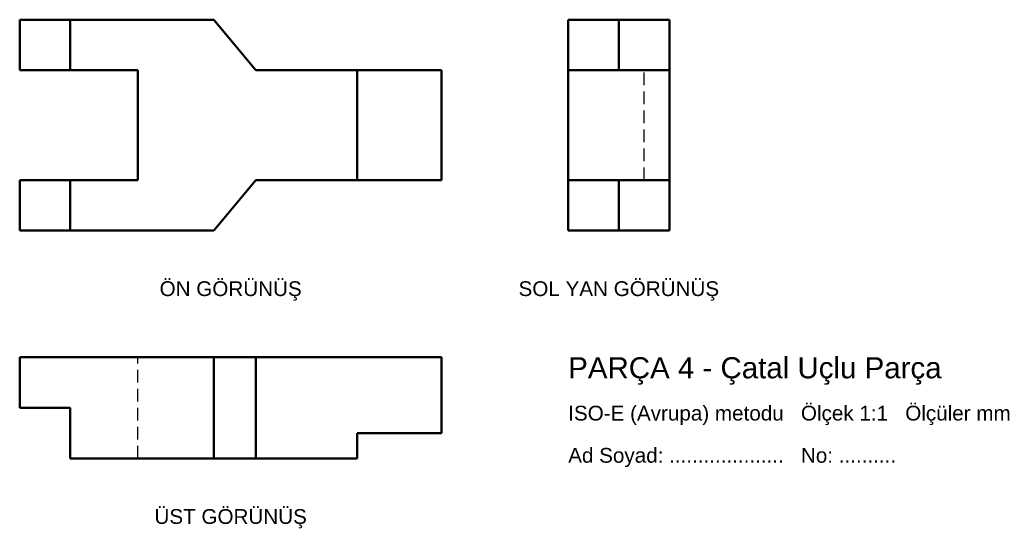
# Model space of a CAD drawing. Header units: millimetres. Extents: x 0 to 233, y -70 to 50.
import ezdxf
from ezdxf.enums import TextEntityAlignment as Align

# ---------------------------------------------------------------- set-up
doc = ezdxf.new("R2010")
doc.units = ezdxf.units.MM
doc.linetypes.add('GIZLI_ISO', pattern=[4.5, 3, -1.5])
for name, color, linetype, lineweight in [('GIZLI', 2, 'GIZLI_ISO', 25), ('GORUNEN', 7, 'Continuous', 50), ('YAZI', 3, 'Continuous', 25)]:
    doc.layers.add(name, color=color, linetype=linetype, lineweight=lineweight)
doc.styles.add('TR', font='arial.ttf')

msp = doc.modelspace()

# ---------------------------------------------------------------- linework, layer by layer
at = {"layer": 'GIZLI'}
for p, q in [((148, 12), (148, 38)), ((28, -54), (28, -30))]:
    msp.add_line(p, q, dxfattribs=at)
at = {"layer": 'GORUNEN'}
for p, q in [((0, 50), (46, 50)), ((0, 38), (0, 50)), ((12, 38), (12, 50)), ((46, 50), (56, 38)), ((130, 0), (130, 50)), ((130, 50), (154, 50)), ((142, 38), (142, 50)), ((154, 0), (154, 50)), ((0, 38), (28, 38)), ((28, 12), (28, 38)), ((56, 38), (100, 38)), ((80, 12), (80, 38)), ((100, 12), (100, 38)), ((130, 38), (154, 38)), ((0, 12), (28, 12)), ((0, 0), (0, 12)), ((12, 0), (12, 12)), ((46, 0), (56, 12)), ((56, 12), (100, 12)), ((130, 12), (154, 12)), ((142, 0), (142, 12)), ((0, 0), (46, 0)), ((130, 0), (154, 0)), ((0, -30), (100, -30)), ((0, -42), (0, -30)), ((46, -54), (46, -30)), ((56, -54), (56, -30)), ((100, -48), (100, -30)), ((0, -42), (12, -42)), ((12, -54), (12, -42)), ((80, -48), (100, -48)), ((80, -54), (80, -48)), ((12, -54), (80, -54))]:
    msp.add_line(p, q, dxfattribs=at)

# ---------------------------------------------------------------- texts
at = {"layer": 'YAZI', "style": 'TR'}
for s, p in [('ÖN GÖRÜNÜŞ', (50, -12)), ('SOL YAN GÖRÜNÜŞ', (142, -12)), ('ÜST GÖRÜNÜŞ', (50, -66))]:
    msp.add_text(s, height=3.5, dxfattribs=at).set_placement(p, align=Align.TOP_CENTER)
for s, height, p in [('PARÇA 4 - Çatal Uçlu Parça', 5, (130, -35)), ('ISO-E (Avrupa) metodu   Ölçek 1:1   Ölçüler mm', 3.5, (130, -45)), ('Ad Soyad: ....................   No: ..........', 3.5, (130, -55))]:
    msp.add_text(s, height=height, dxfattribs=at).set_placement(p)

doc.saveas('drawing.dxf')
